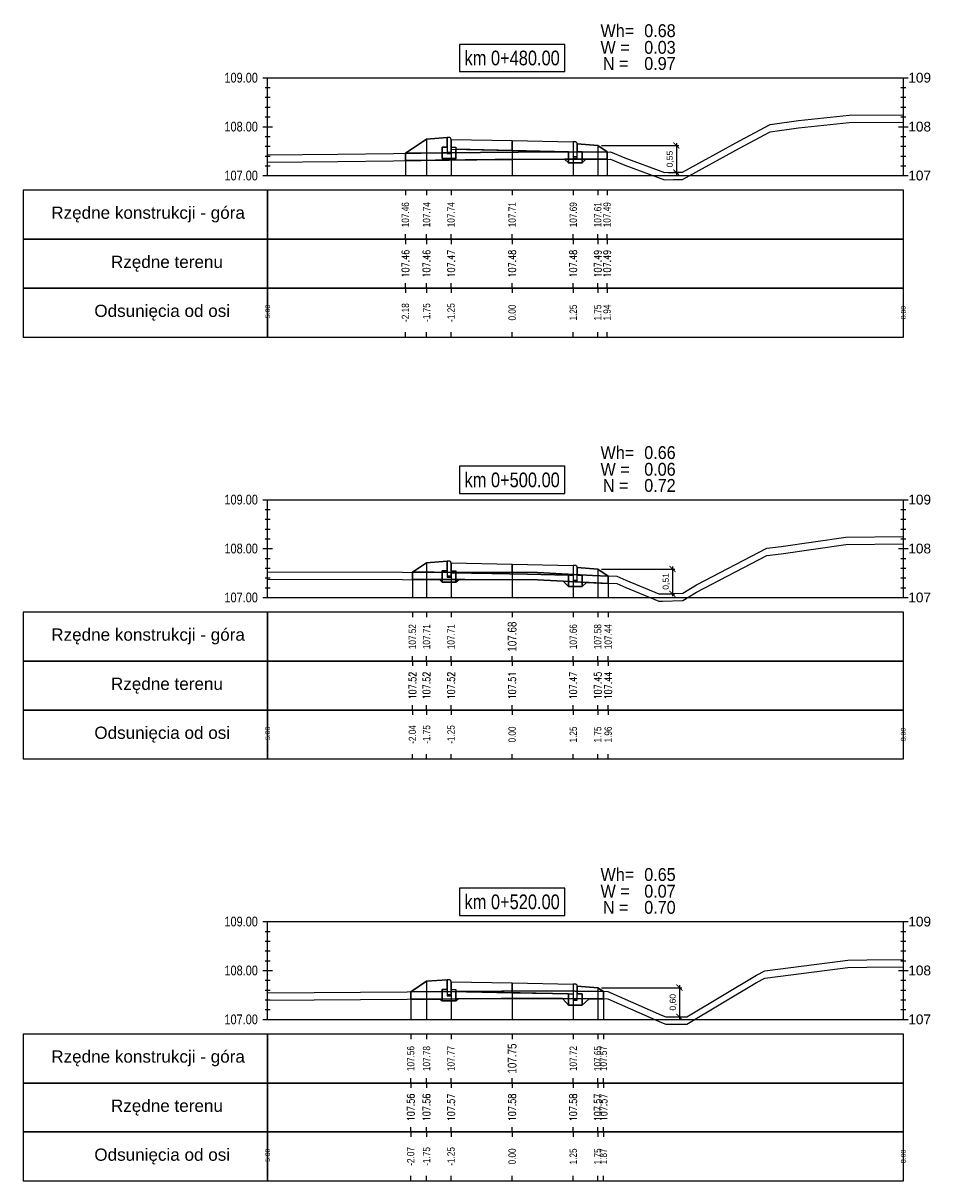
# Model space of a CAD drawing. Extents: x 7537626 to 7538805, y 5722894 to 5725486.
# Tile 28 of 105: x 7538137 to 7538156, y 5725457 to 5725481. Entities that reach past the tile are written whole.
import ezdxf

# ---------------------------------------------------------------- set-up
doc = ezdxf.new("R2010")
doc.units = 0
doc.header["$PDMODE"] = 35
doc.header["$PDSIZE"] = 0.3
for name, color, linetype in [('C-DROGI-PROFILE', 7, 'Continuous'), ('C-DROGI-PROFILE-ETYKIETY', 7, 'Continuous'), ('C-DROGI-PRZEKROJE-ETYKIETY', 7, 'Continuous'), ('C-POPRZECZKA-przekrój', 2, 'Continuous'), ('C-POPRZECZKA-widok', 1, 'Continuous')]:
    doc.layers.add(name, color=color, linetype=linetype)
for name, color, linetype, true_color in [('C-humus', 7, 'Continuous', 0x003df5), ('C-Teren', 7, 'Continuous', 0x008521), ('poprzeczki', 7, 'Continuous', 0x0000d6)]:
    doc.layers.add(name, color=color, linetype=linetype, true_color=true_color)
for name, color, linetype, lineweight, plot in [('D-1.pow. hum.', 7, 'Continuous', 30, False), ('D-2.wykop', 30, 'Continuous', 30, False), ('D-3.nasyp', 4, 'Continuous', 30, False)]:
    doc.layers.add(name, color=color, linetype=linetype, lineweight=lineweight, plot=plot)
doc.layers.add('D-roboty-ziemne-opis', color=2, linetype='Continuous', lineweight=30)
doc.styles.add('2mm08', font='arial.ttf', dxfattribs={"width": 0.8})
doc.styles.add('opis_50', font='arial.ttf', dxfattribs={"height": 0.125})
doc.styles.get("Standard").update_dxf_attribs({"font": 'arial.ttf'})
doc.dimstyles.new('OPIS_50', dxfattribs={"dimscale": 0.5, "dimtxt": 0.125, "dimasz": 0.25, "dimexe": 0.1, "dimexo": 0.15, "dimgap": 0.1, "dimtad": 1, "dimzin": 0, "dimtxsty": 'opis_50', "dimblk": 'ARCHTICK', "dimcen": 0.15, "dimdle": 0.1, "dimaunit": 2, "dimadec": 4, "dimazin": 0, "dimtfac": 1, "dimtmove": 0, "dimatfit": 3, "dimfxl": 1, "dimarcsym": 0})

# ---------------------------------------------------------------- blocks, each defined once
blk = doc.blocks.new('_ArchTick')
at = {"color": 0, "linetype": 'ByBlock', "const_width": 0.15}
blk.add_lwpolyline([(-0.5, -0.5), (0.5, 0.5)], dxfattribs=at)
blk = doc.blocks.new('*D57')
at = {"layer": 'Defpoints', "color": 0, "transparency": 16777216}
for p in [(7538149.014, 5725478.651), (7538150.382, 5725478.097), (7538150.622, 5725478.097)]:
    blk.add_point(p, dxfattribs=at)
at = {"layer": 'poprzeczki', "color": 0, "lineweight": -2, "transparency": 16777216}
for p, q in [((7538149.089, 5725478.651), (7538150.672, 5725478.651)), ((7538150.622, 5725478.701), (7538150.622, 5725478.047)), ((7538150.457, 5725478.097), (7538150.672, 5725478.097))]:
    blk.add_line(p, q, dxfattribs=at)
at = {"layer": 'poprzeczki', "color": 0, "lineweight": -2, "transparency": 16777216, "xscale": 0.125, "yscale": 0.125, "zscale": 0.125}
for p, rotation in [((7538150.622, 5725478.651), 90), ((7538150.622, 5725478.097), 270)]:
    blk.add_blockref('_ArchTick', p, dxfattribs=dict(at, rotation=rotation))
at = {"layer": 'poprzeczki', "color": 0, "transparency": 16777216, "insert": (7538150.497, 5725478.374), "char_height": 0.125, "attachment_point": 5, "rotation": 90, "style": 'opis_50'}
blk.add_mtext('0,55', dxfattribs=at)
blk = doc.blocks.new('*D58')
at = {"layer": 'Defpoints', "color": 0, "transparency": 16777216}
for p in [(7538149.014, 5725469.993), (7538150.266, 5725469.486), (7538150.541, 5725469.486)]:
    blk.add_point(p, dxfattribs=at)
at = {"layer": 'poprzeczki', "color": 0, "lineweight": -2, "transparency": 16777216}
for p, q in [((7538149.089, 5725469.993), (7538150.591, 5725469.993)), ((7538150.541, 5725470.043), (7538150.541, 5725469.436)), ((7538150.341, 5725469.486), (7538150.591, 5725469.486))]:
    blk.add_line(p, q, dxfattribs=at)
at = {"layer": 'poprzeczki', "color": 0, "lineweight": -2, "transparency": 16777216, "xscale": 0.125, "yscale": 0.125, "zscale": 0.125}
for p, rotation in [((7538150.541, 5725469.993), 90), ((7538150.541, 5725469.486), 270)]:
    blk.add_blockref('_ArchTick', p, dxfattribs=dict(at, rotation=rotation))
at = {"layer": 'poprzeczki', "color": 0, "transparency": 16777216, "insert": (7538150.416, 5725469.74), "char_height": 0.125, "attachment_point": 5, "rotation": 90, "style": 'opis_50'}
blk.add_mtext('0,51', dxfattribs=at)
blk = doc.blocks.new('*D59')
at = {"layer": 'Defpoints', "color": 0, "transparency": 16777216}
for p in [(7538149.014, 5725461.435), (7538150.405, 5725460.84), (7538150.684, 5725460.84)]:
    blk.add_point(p, dxfattribs=at)
at = {"layer": 'poprzeczki', "color": 0, "lineweight": -2, "transparency": 16777216}
for p, q in [((7538150.684, 5725461.485), (7538150.684, 5725460.79)), ((7538149.089, 5725461.435), (7538150.734, 5725461.435)), ((7538150.48, 5725460.84), (7538150.734, 5725460.84))]:
    blk.add_line(p, q, dxfattribs=at)
at = {"layer": 'poprzeczki', "color": 0, "lineweight": -2, "transparency": 16777216, "xscale": 0.125, "yscale": 0.125, "zscale": 0.125}
for p, rotation in [((7538150.684, 5725461.435), 90), ((7538150.684, 5725460.84), 270)]:
    blk.add_blockref('_ArchTick', p, dxfattribs=dict(at, rotation=rotation))
at = {"layer": 'poprzeczki', "color": 0, "transparency": 16777216, "insert": (7538150.559, 5725461.137), "char_height": 0.125, "attachment_point": 5, "rotation": 90, "style": 'opis_50'}
blk.add_mtext('0,60', dxfattribs=at)

msp = doc.modelspace()

# ---------------------------------------------------------------- linework, layer by layer
at = {"layer": 'C-DROGI-PROFILE', "color": 7, "linetype": 'Continuous', "lineweight": -3}
for p, q in [((7538145.081, 5725477.736), (7538145.081, 5725477.636)), ((7538145.514, 5725477.736), (7538145.514, 5725477.636)), ((7538146.014, 5725477.736), (7538146.014, 5725477.636)), ((7538147.264, 5725477.736), (7538147.264, 5725477.636)), ((7538148.514, 5725477.736), (7538148.514, 5725477.636)), ((7538149.014, 5725477.736), (7538149.014, 5725477.636)), ((7538149.205, 5725477.736), (7538149.205, 5725477.636)), ((7538145.081, 5725476.736), (7538145.081, 5725476.836)), ((7538145.081, 5725476.736), (7538145.081, 5725476.636)), ((7538145.514, 5725476.736), (7538145.514, 5725476.836)), ((7538145.514, 5725476.736), (7538145.514, 5725476.636)), ((7538146.014, 5725476.736), (7538146.014, 5725476.836)), ((7538146.014, 5725476.736), (7538146.014, 5725476.636)), ((7538147.264, 5725476.736), (7538147.264, 5725476.836)), ((7538147.264, 5725476.736), (7538147.264, 5725476.636)), ((7538148.514, 5725476.736), (7538148.514, 5725476.836)), ((7538148.514, 5725476.736), (7538148.514, 5725476.636)), ((7538149.014, 5725476.736), (7538149.014, 5725476.836)), ((7538149.014, 5725476.736), (7538149.014, 5725476.636)), ((7538149.205, 5725476.736), (7538149.205, 5725476.836)), ((7538149.205, 5725476.736), (7538149.205, 5725476.636)), ((7538145.081, 5725475.736), (7538145.081, 5725475.836)), ((7538145.081, 5725475.736), (7538145.081, 5725475.636)), ((7538145.514, 5725475.736), (7538145.514, 5725475.836)), ((7538145.514, 5725475.736), (7538145.514, 5725475.636)), ((7538146.014, 5725475.736), (7538146.014, 5725475.836)), ((7538146.014, 5725475.736), (7538146.014, 5725475.636)), ((7538147.264, 5725475.736), (7538147.264, 5725475.836)), ((7538147.264, 5725475.736), (7538147.264, 5725475.636)), ((7538148.514, 5725475.736), (7538148.514, 5725475.836)), ((7538148.514, 5725475.736), (7538148.514, 5725475.636)), ((7538149.014, 5725475.736), (7538149.014, 5725475.836)), ((7538149.014, 5725475.736), (7538149.014, 5725475.636)), ((7538149.205, 5725475.736), (7538149.205, 5725475.836)), ((7538149.205, 5725475.736), (7538149.205, 5725475.636)), ((7538145.081, 5725474.736), (7538145.081, 5725474.836)), ((7538145.514, 5725474.736), (7538145.514, 5725474.836)), ((7538146.014, 5725474.736), (7538146.014, 5725474.836)), ((7538147.264, 5725474.736), (7538147.264, 5725474.836)), ((7538148.514, 5725474.736), (7538148.514, 5725474.836)), ((7538149.014, 5725474.736), (7538149.014, 5725474.836)), ((7538149.205, 5725474.736), (7538149.205, 5725474.836)), ((7538145.224, 5725469.111), (7538145.224, 5725469.011)), ((7538145.514, 5725469.111), (7538145.514, 5725469.011)), ((7538146.014, 5725469.111), (7538146.014, 5725469.011)), ((7538147.264, 5725469.111), (7538147.264, 5725469.011)), ((7538148.514, 5725469.111), (7538148.514, 5725469.011)), ((7538149.014, 5725469.111), (7538149.014, 5725469.011)), ((7538149.228, 5725469.111), (7538149.228, 5725469.011)), ((7538145.224, 5725468.111), (7538145.224, 5725468.211)), ((7538145.224, 5725468.111), (7538145.224, 5725468.011)), ((7538145.514, 5725468.111), (7538145.514, 5725468.211)), ((7538145.514, 5725468.111), (7538145.514, 5725468.011)), ((7538146.014, 5725468.111), (7538146.014, 5725468.211)), ((7538146.014, 5725468.111), (7538146.014, 5725468.011)), ((7538147.264, 5725468.111), (7538147.264, 5725468.211)), ((7538147.264, 5725468.111), (7538147.264, 5725468.011)), ((7538148.514, 5725468.111), (7538148.514, 5725468.211)), ((7538148.514, 5725468.111), (7538148.514, 5725468.011)), ((7538149.014, 5725468.111), (7538149.014, 5725468.211)), ((7538149.014, 5725468.111), (7538149.014, 5725468.011)), ((7538149.228, 5725468.111), (7538149.228, 5725468.211)), ((7538149.228, 5725468.111), (7538149.228, 5725468.011)), ((7538145.224, 5725467.111), (7538145.224, 5725467.211)), ((7538145.514, 5725467.111), (7538145.514, 5725467.211)), ((7538146.014, 5725467.111), (7538146.014, 5725467.211)), ((7538147.264, 5725467.111), (7538147.264, 5725467.211)), ((7538148.514, 5725467.111), (7538148.514, 5725467.211)), ((7538149.014, 5725467.111), (7538149.014, 5725467.211)), ((7538149.228, 5725467.111), (7538149.228, 5725467.211)), ((7538145.224, 5725467.111), (7538145.224, 5725467.011)), ((7538145.514, 5725467.111), (7538145.514, 5725467.011)), ((7538146.014, 5725467.111), (7538146.014, 5725467.011)), ((7538147.264, 5725467.111), (7538147.264, 5725467.011)), ((7538148.514, 5725467.111), (7538148.514, 5725467.011)), ((7538149.014, 5725467.111), (7538149.014, 5725467.011)), ((7538149.228, 5725467.111), (7538149.228, 5725467.011)), ((7538145.224, 5725466.111), (7538145.224, 5725466.211)), ((7538145.514, 5725466.111), (7538145.514, 5725466.211)), ((7538146.014, 5725466.111), (7538146.014, 5725466.211)), ((7538147.264, 5725466.111), (7538147.264, 5725466.211)), ((7538148.514, 5725466.111), (7538148.514, 5725466.211)), ((7538149.014, 5725466.111), (7538149.014, 5725466.211)), ((7538149.228, 5725466.111), (7538149.228, 5725466.211)), ((7538145.19, 5725460.486), (7538145.19, 5725460.386)), ((7538145.514, 5725460.486), (7538145.514, 5725460.386)), ((7538146.014, 5725460.486), (7538146.014, 5725460.386)), ((7538147.264, 5725460.486), (7538147.264, 5725460.386)), ((7538148.514, 5725460.486), (7538148.514, 5725460.386)), ((7538149.014, 5725460.486), (7538149.014, 5725460.386)), ((7538149.129, 5725460.486), (7538149.129, 5725460.386)), ((7538145.19, 5725459.486), (7538145.19, 5725459.586)), ((7538145.514, 5725459.486), (7538145.514, 5725459.586)), ((7538146.014, 5725459.486), (7538146.014, 5725459.586)), ((7538147.264, 5725459.486), (7538147.264, 5725459.586)), ((7538148.514, 5725459.486), (7538148.514, 5725459.586)), ((7538149.014, 5725459.486), (7538149.014, 5725459.586)), ((7538149.129, 5725459.486), (7538149.129, 5725459.586)), ((7538145.19, 5725459.486), (7538145.19, 5725459.386)), ((7538145.514, 5725459.486), (7538145.514, 5725459.386)), ((7538146.014, 5725459.486), (7538146.014, 5725459.386)), ((7538147.264, 5725459.486), (7538147.264, 5725459.386)), ((7538148.514, 5725459.486), (7538148.514, 5725459.386)), ((7538149.014, 5725459.486), (7538149.014, 5725459.386)), ((7538149.129, 5725459.486), (7538149.129, 5725459.386)), ((7538145.19, 5725458.486), (7538145.19, 5725458.586)), ((7538145.19, 5725458.486), (7538145.19, 5725458.386)), ((7538145.514, 5725458.486), (7538145.514, 5725458.586)), ((7538145.514, 5725458.486), (7538145.514, 5725458.386)), ((7538146.014, 5725458.486), (7538146.014, 5725458.586)), ((7538146.014, 5725458.486), (7538146.014, 5725458.386)), ((7538147.264, 5725458.486), (7538147.264, 5725458.586)), ((7538147.264, 5725458.486), (7538147.264, 5725458.386)), ((7538148.514, 5725458.486), (7538148.514, 5725458.586)), ((7538148.514, 5725458.486), (7538148.514, 5725458.386)), ((7538149.014, 5725458.486), (7538149.014, 5725458.586)), ((7538149.014, 5725458.486), (7538149.014, 5725458.386)), ((7538149.129, 5725458.486), (7538149.129, 5725458.586)), ((7538149.129, 5725458.486), (7538149.129, 5725458.386)), ((7538145.19, 5725457.486), (7538145.19, 5725457.586)), ((7538145.514, 5725457.486), (7538145.514, 5725457.586)), ((7538146.014, 5725457.486), (7538146.014, 5725457.586)), ((7538147.264, 5725457.486), (7538147.264, 5725457.586)), ((7538148.514, 5725457.486), (7538148.514, 5725457.586)), ((7538149.014, 5725457.486), (7538149.014, 5725457.586)), ((7538149.129, 5725457.486), (7538149.129, 5725457.586))]:
    msp.add_line(p, q, dxfattribs=at)
at = {"layer": 'C-DROGI-PROFILE', "color": 1, "linetype": 'Continuous', "lineweight": -3}
for points in [[(7538142.264, 5725476.736), (7538142.264, 5725477.736), (7538137.264, 5725477.736), (7538137.264, 5725476.736)], [(7538142.264, 5725476.736), (7538155.264, 5725476.736), (7538155.264, 5725477.736), (7538142.264, 5725477.736)], [(7538142.264, 5725475.736), (7538142.264, 5725476.736), (7538137.264, 5725476.736), (7538137.264, 5725475.736)], [(7538142.264, 5725475.736), (7538155.264, 5725475.736), (7538155.264, 5725476.736), (7538142.264, 5725476.736)], [(7538142.264, 5725474.736), (7538142.264, 5725475.736), (7538137.264, 5725475.736), (7538137.264, 5725474.736)], [(7538142.264, 5725474.736), (7538155.264, 5725474.736), (7538155.264, 5725475.736), (7538142.264, 5725475.736)], [(7538142.264, 5725468.111), (7538142.264, 5725469.111), (7538137.264, 5725469.111), (7538137.264, 5725468.111)], [(7538142.264, 5725468.111), (7538155.264, 5725468.111), (7538155.264, 5725469.111), (7538142.264, 5725469.111)], [(7538142.264, 5725467.111), (7538142.264, 5725468.111), (7538137.264, 5725468.111), (7538137.264, 5725467.111)], [(7538142.264, 5725467.111), (7538155.264, 5725467.111), (7538155.264, 5725468.111), (7538142.264, 5725468.111)], [(7538142.264, 5725466.111), (7538142.264, 5725467.111), (7538137.264, 5725467.111), (7538137.264, 5725466.111)], [(7538142.264, 5725466.111), (7538155.264, 5725466.111), (7538155.264, 5725467.111), (7538142.264, 5725467.111)], [(7538142.264, 5725459.486), (7538142.264, 5725460.486), (7538137.264, 5725460.486), (7538137.264, 5725459.486)], [(7538142.264, 5725459.486), (7538155.264, 5725459.486), (7538155.264, 5725460.486), (7538142.264, 5725460.486)], [(7538142.264, 5725458.486), (7538142.264, 5725459.486), (7538137.264, 5725459.486), (7538137.264, 5725458.486)], [(7538142.264, 5725458.486), (7538155.264, 5725458.486), (7538155.264, 5725459.486), (7538142.264, 5725459.486)], [(7538142.264, 5725457.486), (7538142.264, 5725458.486), (7538137.264, 5725458.486), (7538137.264, 5725457.486)], [(7538142.264, 5725457.486), (7538155.264, 5725457.486), (7538155.264, 5725458.486), (7538142.264, 5725458.486)]]:
    msp.add_3dface(points, dxfattribs=at)
at = {"layer": 'C-DROGI-PRZEKROJE-ETYKIETY', "color": 1, "linetype": 'Continuous', "lineweight": -3}
for p, q in [((7538145.514, 5725478.781), (7538145.514, 5725478.036)), ((7538146.014, 5725478.775), (7538146.014, 5725478.036)), ((7538147.264, 5725478.75), (7538147.264, 5725478.036)), ((7538148.514, 5725478.725), (7538148.514, 5725478.036)), ((7538149.014, 5725478.651), (7538149.014, 5725478.036)), ((7538149.205, 5725478.523), (7538149.205, 5725478.036)), ((7538145.081, 5725478.492), (7538145.081, 5725478.036)), ((7538145.514, 5725470.123), (7538145.514, 5725469.411)), ((7538146.014, 5725470.117), (7538146.014, 5725469.411)), ((7538147.264, 5725470.092), (7538147.264, 5725469.411)), ((7538148.514, 5725470.067), (7538148.514, 5725469.411)), ((7538149.014, 5725469.993), (7538149.014, 5725469.411)), ((7538145.224, 5725469.93), (7538145.224, 5725469.411)), ((7538149.228, 5725469.85), (7538149.228, 5725469.411)), ((7538145.514, 5725461.565), (7538145.514, 5725460.786)), ((7538146.014, 5725461.558), (7538146.014, 5725460.786)), ((7538147.264, 5725461.533), (7538147.264, 5725460.786)), ((7538148.514, 5725461.508), (7538148.514, 5725460.786)), ((7538145.19, 5725461.348), (7538145.19, 5725460.786)), ((7538149.014, 5725461.435), (7538149.014, 5725460.786)), ((7538149.129, 5725461.358), (7538149.129, 5725460.786))]:
    msp.add_line(p, q, dxfattribs=at)
at = {"layer": 'C-humus'}
for p, q in [((7538152.542, 5725478.928), (7538153.119, 5725479.011)), ((7538153.119, 5725479.011), (7538154.157, 5725479.12)), ((7538154.157, 5725479.12), (7538155.264, 5725479.131)), ((7538151.911, 5725478.599), (7538152.542, 5725478.928)), ((7538150.747, 5725477.955), (7538151.911, 5725478.599)), ((7538142.264, 5725478.309), (7538143.699, 5725478.326)), ((7538143.699, 5725478.326), (7538147.111, 5725478.366)), ((7538147.111, 5725478.366), (7538147.264, 5725478.366)), ((7538147.264, 5725478.366), (7538149.272, 5725478.374)), ((7538149.272, 5725478.374), (7538149.566, 5725478.252)), ((7538149.566, 5725478.252), (7538150.382, 5725477.947)), ((7538150.382, 5725477.947), (7538150.565, 5725477.955)), ((7538150.565, 5725477.955), (7538150.747, 5725477.955)), ((7538152.763, 5725470.306), (7538154.089, 5725470.496)), ((7538154.089, 5725470.496), (7538155.264, 5725470.508)), ((7538151.032, 5725469.517), (7538152.471, 5725470.268)), ((7538152.471, 5725470.268), (7538152.763, 5725470.306)), ((7538142.264, 5725469.786), (7538147.782, 5725469.774)), ((7538147.782, 5725469.774), (7538149.154, 5725469.701)), ((7538149.154, 5725469.701), (7538149.404, 5725469.699)), ((7538149.404, 5725469.699), (7538149.592, 5725469.617)), ((7538149.592, 5725469.617), (7538150.266, 5725469.336)), ((7538150.756, 5725469.353), (7538151.032, 5725469.517)), ((7538150.266, 5725469.336), (7538150.339, 5725469.336)), ((7538150.339, 5725469.336), (7538150.756, 5725469.353)), ((7538152.434, 5725461.628), (7538153.972, 5725461.827)), ((7538153.972, 5725461.827), (7538154.126, 5725461.849)), ((7538154.126, 5725461.849), (7538154.515, 5725461.853)), ((7538154.515, 5725461.853), (7538155.264, 5725461.864)), ((7538150.838, 5725460.692), (7538152.262, 5725461.539)), ((7538152.262, 5725461.539), (7538152.434, 5725461.628)), ((7538142.264, 5725461.178), (7538147.972, 5725461.218)), ((7538147.972, 5725461.218), (7538149.218, 5725461.207)), ((7538149.218, 5725461.207), (7538150.319, 5725460.725)), ((7538150.319, 5725460.725), (7538150.405, 5725460.69)), ((7538150.405, 5725460.69), (7538150.785, 5725460.69)), ((7538150.785, 5725460.69), (7538150.838, 5725460.692))]:
    msp.add_line(p, q, dxfattribs=at)
at = {"layer": 'C-POPRZECZKA-przekrój', "color": 2, "linetype": 'Continuous', "lineweight": -3}
for p, q in [((7538145.081, 5725478.492), (7538145.514, 5725478.781)), ((7538145.514, 5725478.781), (7538145.934, 5725478.815)), ((7538145.974, 5725478.815), (7538145.934, 5725478.815)), ((7538145.934, 5725478.815), (7538145.934, 5725478.485)), ((7538145.98, 5725478.814), (7538145.974, 5725478.815)), ((7538145.988, 5725478.812), (7538145.98, 5725478.814)), ((7538145.996, 5725478.808), (7538145.988, 5725478.812)), ((7538146.002, 5725478.803), (7538145.996, 5725478.808)), ((7538146.007, 5725478.798), (7538146.002, 5725478.803)), ((7538146.011, 5725478.79), (7538146.007, 5725478.798)), ((7538146.013, 5725478.782), (7538146.011, 5725478.79)), ((7538146.014, 5725478.775), (7538146.013, 5725478.782)), ((7538146.014, 5725478.775), (7538147.264, 5725478.75)), ((7538146.014, 5725478.775), (7538146.015, 5725478.575)), ((7538146.014, 5725478.485), (7538146.014, 5725478.775)), ((7538146.014, 5725478.775), (7538146.014, 5725478.615)), ((7538147.264, 5725478.55), (7538147.264, 5725478.75)), ((7538147.264, 5725478.75), (7538148.514, 5725478.725)), ((7538145.834, 5725478.385), (7538145.834, 5725478.615)), ((7538145.834, 5725478.615), (7538145.934, 5725478.615)), ((7538145.934, 5725478.615), (7538145.934, 5725478.515)), ((7538145.934, 5725478.515), (7538146.014, 5725478.515)), ((7538146.014, 5725478.615), (7538146.114, 5725478.615)), ((7538146.015, 5725478.575), (7538147.264, 5725478.55)), ((7538146.114, 5725478.615), (7538146.114, 5725478.385)), ((7538147.264, 5725478.55), (7538148.513, 5725478.525)), ((7538148.414, 5725478.295), (7538148.414, 5725478.525)), ((7538148.414, 5725478.525), (7538148.514, 5725478.525)), ((7538148.514, 5725478.725), (7538148.513, 5725478.525)), ((7538148.554, 5725478.725), (7538148.514, 5725478.725)), ((7538148.514, 5725478.725), (7538148.514, 5725478.395)), ((7538148.514, 5725478.525), (7538148.514, 5725478.425)), ((7538148.56, 5725478.724), (7538148.554, 5725478.725)), ((7538148.568, 5725478.722), (7538148.56, 5725478.724)), ((7538148.576, 5725478.718), (7538148.568, 5725478.722)), ((7538148.582, 5725478.713), (7538148.576, 5725478.718)), ((7538148.587, 5725478.708), (7538148.582, 5725478.713)), ((7538148.591, 5725478.7), (7538148.587, 5725478.708)), ((7538148.593, 5725478.692), (7538148.591, 5725478.7)), ((7538148.594, 5725478.685), (7538148.593, 5725478.692)), ((7538148.594, 5725478.395), (7538148.594, 5725478.685)), ((7538148.594, 5725478.685), (7538148.594, 5725478.525)), ((7538148.594, 5725478.685), (7538149.014, 5725478.651)), ((7538148.594, 5725478.525), (7538148.694, 5725478.525)), ((7538148.694, 5725478.525), (7538148.694, 5725478.295)), ((7538149.014, 5725478.651), (7538149.205, 5725478.523)), ((7538146.114, 5725478.385), (7538145.834, 5725478.385)), ((7538145.934, 5725478.485), (7538146.014, 5725478.485)), ((7538148.694, 5725478.295), (7538148.414, 5725478.295)), ((7538148.514, 5725478.425), (7538148.594, 5725478.425)), ((7538148.514, 5725478.395), (7538148.594, 5725478.395)), ((7538145.224, 5725469.93), (7538145.514, 5725470.123)), ((7538145.514, 5725470.123), (7538145.934, 5725470.157)), ((7538145.974, 5725470.157), (7538145.934, 5725470.157)), ((7538145.934, 5725470.157), (7538145.934, 5725469.827)), ((7538145.98, 5725470.156), (7538145.974, 5725470.157)), ((7538145.988, 5725470.154), (7538145.98, 5725470.156)), ((7538145.996, 5725470.15), (7538145.988, 5725470.154)), ((7538146.002, 5725470.145), (7538145.996, 5725470.15)), ((7538146.007, 5725470.14), (7538146.002, 5725470.145)), ((7538146.011, 5725470.132), (7538146.007, 5725470.14)), ((7538146.013, 5725470.124), (7538146.011, 5725470.132)), ((7538146.014, 5725470.117), (7538146.013, 5725470.124)), ((7538146.014, 5725470.117), (7538147.264, 5725470.092)), ((7538146.014, 5725470.117), (7538146.015, 5725469.917)), ((7538146.014, 5725469.827), (7538146.014, 5725470.117)), ((7538146.014, 5725470.117), (7538146.014, 5725469.957)), ((7538147.264, 5725469.892), (7538147.264, 5725470.092)), ((7538147.264, 5725470.092), (7538148.514, 5725470.067)), ((7538148.514, 5725470.067), (7538148.513, 5725469.867)), ((7538148.554, 5725470.067), (7538148.514, 5725470.067)), ((7538148.514, 5725470.067), (7538148.514, 5725469.737)), ((7538148.56, 5725470.066), (7538148.554, 5725470.067)), ((7538148.568, 5725470.064), (7538148.56, 5725470.066)), ((7538148.576, 5725470.06), (7538148.568, 5725470.064)), ((7538148.582, 5725470.055), (7538148.576, 5725470.06)), ((7538148.587, 5725470.05), (7538148.582, 5725470.055)), ((7538148.591, 5725470.042), (7538148.587, 5725470.05)), ((7538148.593, 5725470.034), (7538148.591, 5725470.042)), ((7538148.594, 5725470.027), (7538148.593, 5725470.034)), ((7538148.594, 5725469.737), (7538148.594, 5725470.027)), ((7538148.594, 5725470.027), (7538148.594, 5725469.867)), ((7538148.594, 5725470.027), (7538149.014, 5725469.993)), ((7538149.014, 5725469.993), (7538149.228, 5725469.85)), ((7538145.834, 5725469.727), (7538145.834, 5725469.957)), ((7538145.834, 5725469.957), (7538145.934, 5725469.957)), ((7538145.934, 5725469.957), (7538145.934, 5725469.857)), ((7538145.934, 5725469.857), (7538146.014, 5725469.857)), ((7538145.934, 5725469.827), (7538146.014, 5725469.827)), ((7538146.014, 5725469.957), (7538146.114, 5725469.957)), ((7538146.015, 5725469.917), (7538147.264, 5725469.892)), ((7538146.114, 5725469.957), (7538146.114, 5725469.727)), ((7538147.264, 5725469.892), (7538148.513, 5725469.867)), ((7538148.414, 5725469.637), (7538148.414, 5725469.867)), ((7538148.414, 5725469.867), (7538148.514, 5725469.867)), ((7538148.514, 5725469.867), (7538148.514, 5725469.767)), ((7538148.514, 5725469.767), (7538148.594, 5725469.767)), ((7538148.594, 5725469.867), (7538148.694, 5725469.867)), ((7538148.694, 5725469.867), (7538148.694, 5725469.637)), ((7538146.114, 5725469.727), (7538145.834, 5725469.727)), ((7538148.694, 5725469.637), (7538148.414, 5725469.637)), ((7538148.514, 5725469.737), (7538148.594, 5725469.737)), ((7538145.19, 5725461.348), (7538145.514, 5725461.565)), ((7538145.514, 5725461.565), (7538145.934, 5725461.598)), ((7538145.974, 5725461.598), (7538145.934, 5725461.598)), ((7538145.934, 5725461.598), (7538145.934, 5725461.268)), ((7538145.98, 5725461.598), (7538145.974, 5725461.598)), ((7538145.988, 5725461.596), (7538145.98, 5725461.598)), ((7538145.996, 5725461.591), (7538145.988, 5725461.596)), ((7538146.002, 5725461.587), (7538145.996, 5725461.591)), ((7538146.007, 5725461.581), (7538146.002, 5725461.587)), ((7538146.011, 5725461.574), (7538146.007, 5725461.581)), ((7538146.013, 5725461.566), (7538146.011, 5725461.574)), ((7538146.014, 5725461.558), (7538146.013, 5725461.566)), ((7538146.014, 5725461.558), (7538147.264, 5725461.533)), ((7538146.014, 5725461.558), (7538146.015, 5725461.358)), ((7538146.014, 5725461.268), (7538146.014, 5725461.558)), ((7538146.014, 5725461.558), (7538146.014, 5725461.398)), ((7538147.264, 5725461.333), (7538147.264, 5725461.533)), ((7538147.264, 5725461.533), (7538148.514, 5725461.508)), ((7538148.514, 5725461.508), (7538148.513, 5725461.308)), ((7538148.554, 5725461.508), (7538148.514, 5725461.508)), ((7538148.514, 5725461.508), (7538148.514, 5725461.178)), ((7538148.56, 5725461.508), (7538148.554, 5725461.508)), ((7538148.568, 5725461.506), (7538148.56, 5725461.508)), ((7538148.576, 5725461.501), (7538148.568, 5725461.506)), ((7538148.582, 5725461.497), (7538148.576, 5725461.501)), ((7538148.587, 5725461.491), (7538148.582, 5725461.497)), ((7538148.591, 5725461.484), (7538148.587, 5725461.491)), ((7538148.593, 5725461.476), (7538148.591, 5725461.484)), ((7538148.594, 5725461.468), (7538148.593, 5725461.476)), ((7538148.594, 5725461.178), (7538148.594, 5725461.468)), ((7538148.594, 5725461.468), (7538148.594, 5725461.308)), ((7538148.594, 5725461.468), (7538149.014, 5725461.435)), ((7538145.834, 5725461.168), (7538145.834, 5725461.398)), ((7538145.834, 5725461.398), (7538145.934, 5725461.398)), ((7538145.934, 5725461.398), (7538145.934, 5725461.298)), ((7538145.934, 5725461.298), (7538146.014, 5725461.298)), ((7538145.934, 5725461.268), (7538146.014, 5725461.268)), ((7538146.014, 5725461.398), (7538146.114, 5725461.398)), ((7538146.015, 5725461.358), (7538147.264, 5725461.333)), ((7538146.114, 5725461.398), (7538146.114, 5725461.168)), ((7538147.264, 5725461.333), (7538148.513, 5725461.308)), ((7538148.414, 5725461.078), (7538148.414, 5725461.308)), ((7538148.414, 5725461.308), (7538148.514, 5725461.308)), ((7538148.514, 5725461.308), (7538148.514, 5725461.208)), ((7538148.594, 5725461.308), (7538148.694, 5725461.308)), ((7538148.694, 5725461.308), (7538148.694, 5725461.078)), ((7538149.014, 5725461.435), (7538149.129, 5725461.358)), ((7538146.114, 5725461.168), (7538145.834, 5725461.168)), ((7538148.694, 5725461.078), (7538148.414, 5725461.078)), ((7538148.514, 5725461.208), (7538148.594, 5725461.208)), ((7538148.514, 5725461.178), (7538148.594, 5725461.178))]:
    msp.add_line(p, q, dxfattribs=at)
at = {"layer": 'C-POPRZECZKA-widok', "color": 1, "linetype": 'Continuous', "lineweight": -3}
for p, q in [((7538142.164, 5725480.036), (7538155.364, 5725480.036)), ((7538142.264, 5725478.036), (7538142.264, 5725480.036)), ((7538155.264, 5725478.036), (7538155.264, 5725480.036)), ((7538142.214, 5725479.836), (7538142.314, 5725479.836)), ((7538155.214, 5725479.836), (7538155.314, 5725479.836)), ((7538142.214, 5725479.636), (7538142.314, 5725479.636)), ((7538155.214, 5725479.636), (7538155.314, 5725479.636)), ((7538142.214, 5725479.436), (7538142.314, 5725479.436)), ((7538142.214, 5725479.236), (7538142.314, 5725479.236)), ((7538155.214, 5725479.436), (7538155.314, 5725479.436)), ((7538155.214, 5725479.236), (7538155.314, 5725479.236)), ((7538142.164, 5725479.036), (7538142.364, 5725479.036)), ((7538142.214, 5725479.036), (7538142.314, 5725479.036)), ((7538155.164, 5725479.036), (7538155.364, 5725479.036)), ((7538155.214, 5725479.036), (7538155.314, 5725479.036)), ((7538142.214, 5725478.836), (7538142.314, 5725478.836)), ((7538155.214, 5725478.836), (7538155.314, 5725478.836)), ((7538142.214, 5725478.636), (7538142.314, 5725478.636)), ((7538155.214, 5725478.636), (7538155.314, 5725478.636)), ((7538142.214, 5725478.436), (7538142.314, 5725478.436)), ((7538155.214, 5725478.436), (7538155.314, 5725478.436)), ((7538142.164, 5725478.036), (7538155.364, 5725478.036)), ((7538142.214, 5725478.236), (7538142.314, 5725478.236)), ((7538155.214, 5725478.236), (7538155.314, 5725478.236)), ((7538142.164, 5725471.411), (7538155.364, 5725471.411)), ((7538142.264, 5725469.411), (7538142.264, 5725471.411)), ((7538155.264, 5725469.411), (7538155.264, 5725471.411)), ((7538142.214, 5725471.211), (7538142.314, 5725471.211)), ((7538155.214, 5725471.211), (7538155.314, 5725471.211)), ((7538142.214, 5725471.011), (7538142.314, 5725471.011)), ((7538155.214, 5725471.011), (7538155.314, 5725471.011)), ((7538142.214, 5725470.811), (7538142.314, 5725470.811)), ((7538155.214, 5725470.811), (7538155.314, 5725470.811)), ((7538142.214, 5725470.611), (7538142.314, 5725470.611)), ((7538155.214, 5725470.611), (7538155.314, 5725470.611)), ((7538142.164, 5725470.411), (7538142.364, 5725470.411)), ((7538142.214, 5725470.411), (7538142.314, 5725470.411)), ((7538155.164, 5725470.411), (7538155.364, 5725470.411)), ((7538155.214, 5725470.411), (7538155.314, 5725470.411)), ((7538142.214, 5725470.211), (7538142.314, 5725470.211)), ((7538142.214, 5725470.011), (7538142.314, 5725470.011)), ((7538155.214, 5725470.211), (7538155.314, 5725470.211)), ((7538155.214, 5725470.011), (7538155.314, 5725470.011)), ((7538142.214, 5725469.811), (7538142.314, 5725469.811)), ((7538155.214, 5725469.811), (7538155.314, 5725469.811)), ((7538142.214, 5725469.611), (7538142.314, 5725469.611)), ((7538155.214, 5725469.611), (7538155.314, 5725469.611)), ((7538142.164, 5725469.411), (7538155.364, 5725469.411)), ((7538142.164, 5725462.786), (7538155.364, 5725462.786)), ((7538142.264, 5725460.786), (7538142.264, 5725462.786)), ((7538155.264, 5725460.786), (7538155.264, 5725462.786)), ((7538142.214, 5725462.586), (7538142.314, 5725462.586)), ((7538155.214, 5725462.586), (7538155.314, 5725462.586)), ((7538142.214, 5725462.386), (7538142.314, 5725462.386)), ((7538142.214, 5725462.186), (7538142.314, 5725462.186)), ((7538155.214, 5725462.386), (7538155.314, 5725462.386)), ((7538155.214, 5725462.186), (7538155.314, 5725462.186)), ((7538142.214, 5725461.986), (7538142.314, 5725461.986)), ((7538155.214, 5725461.986), (7538155.314, 5725461.986)), ((7538142.164, 5725461.786), (7538142.364, 5725461.786)), ((7538142.214, 5725461.786), (7538142.314, 5725461.786)), ((7538155.164, 5725461.786), (7538155.364, 5725461.786)), ((7538155.214, 5725461.786), (7538155.314, 5725461.786)), ((7538142.214, 5725461.586), (7538142.314, 5725461.586)), ((7538155.214, 5725461.586), (7538155.314, 5725461.586)), ((7538142.214, 5725461.386), (7538142.314, 5725461.386)), ((7538155.214, 5725461.386), (7538155.314, 5725461.386)), ((7538142.214, 5725461.186), (7538142.314, 5725461.186)), ((7538142.214, 5725460.986), (7538142.314, 5725460.986)), ((7538155.214, 5725461.186), (7538155.314, 5725461.186)), ((7538155.214, 5725460.986), (7538155.314, 5725460.986)), ((7538142.164, 5725460.786), (7538155.364, 5725460.786))]:
    msp.add_line(p, q, dxfattribs=at)
at = {"layer": 'C-POPRZECZKA-widok', "color": 3, "linetype": 'Continuous', "lineweight": -3}
for points in [[(7538146.184, 5725480.161), (7538148.344, 5725480.161), (7538148.344, 5725480.718), (7538146.184, 5725480.718)], [(7538146.184, 5725471.536), (7538148.344, 5725471.536), (7538148.344, 5725472.093), (7538146.184, 5725472.093)], [(7538146.184, 5725462.911), (7538148.344, 5725462.911), (7538148.344, 5725463.468), (7538146.184, 5725463.468)]]:
    msp.add_3dface(points, dxfattribs=at)
at = {"layer": 'C-Teren'}
for p, q in [((7538153.119, 5725479.161), (7538154.157, 5725479.27)), ((7538154.157, 5725479.27), (7538155.264, 5725479.281)), ((7538151.911, 5725478.749), (7538152.542, 5725479.078)), ((7538152.542, 5725479.078), (7538153.119, 5725479.161)), ((7538150.747, 5725478.105), (7538151.911, 5725478.749)), ((7538143.699, 5725478.476), (7538147.111, 5725478.516)), ((7538147.111, 5725478.516), (7538147.264, 5725478.516)), ((7538147.264, 5725478.516), (7538149.272, 5725478.524)), ((7538149.272, 5725478.524), (7538149.566, 5725478.402)), ((7538142.264, 5725478.459), (7538143.699, 5725478.476)), ((7538149.566, 5725478.402), (7538150.382, 5725478.097)), ((7538150.382, 5725478.097), (7538150.565, 5725478.105)), ((7538150.565, 5725478.105), (7538150.747, 5725478.105)), ((7538152.471, 5725470.418), (7538152.763, 5725470.456)), ((7538152.763, 5725470.456), (7538154.089, 5725470.646)), ((7538154.089, 5725470.646), (7538155.264, 5725470.658)), ((7538151.032, 5725469.667), (7538152.471, 5725470.418)), ((7538142.264, 5725469.936), (7538147.782, 5725469.924)), ((7538147.782, 5725469.924), (7538149.154, 5725469.851)), ((7538149.154, 5725469.851), (7538149.404, 5725469.849)), ((7538149.404, 5725469.849), (7538149.592, 5725469.767)), ((7538149.592, 5725469.767), (7538150.266, 5725469.486)), ((7538150.756, 5725469.503), (7538151.032, 5725469.667)), ((7538150.266, 5725469.486), (7538150.339, 5725469.486)), ((7538150.339, 5725469.486), (7538150.756, 5725469.503)), ((7538152.434, 5725461.778), (7538153.972, 5725461.977)), ((7538153.972, 5725461.977), (7538154.126, 5725461.999)), ((7538154.126, 5725461.999), (7538154.515, 5725462.003)), ((7538154.515, 5725462.003), (7538155.264, 5725462.014)), ((7538152.262, 5725461.689), (7538152.434, 5725461.778)), ((7538150.838, 5725460.842), (7538152.262, 5725461.689)), ((7538142.264, 5725461.328), (7538147.972, 5725461.368)), ((7538147.972, 5725461.368), (7538149.218, 5725461.357)), ((7538149.218, 5725461.357), (7538150.319, 5725460.875)), ((7538150.319, 5725460.875), (7538150.405, 5725460.84)), ((7538150.405, 5725460.84), (7538150.785, 5725460.84)), ((7538150.785, 5725460.84), (7538150.838, 5725460.842))]:
    msp.add_line(p, q, dxfattribs=at)
at = {"layer": 'D-1.pow. hum.'}
for points in [[(7538145.081, 5725478.492), (7538145.081, 5725478.342), (7538147.205, 5725478.366), (7538149.205, 5725478.373), (7538149.205, 5725478.523), (7538147.39, 5725478.517), (7538145.081, 5725478.492)], [(7538145.224, 5725469.93), (7538145.224, 5725469.78), (7538146.295, 5725469.777), (7538147.782, 5725469.774), (7538149.106, 5725469.704), (7538149.228, 5725469.697), (7538149.228, 5725469.85), (7538148.91, 5725469.864), (7538147.782, 5725469.924), (7538145.667, 5725469.929), (7538145.224, 5725469.93)], [(7538145.19, 5725461.348), (7538145.19, 5725461.198), (7538147.041, 5725461.211), (7538147.68, 5725461.216), (7538149.129, 5725461.208), (7538149.129, 5725461.358), (7538147.972, 5725461.368), (7538145.19, 5725461.348)]]:
    msp.add_lwpolyline(points, dxfattribs=at)
at = {"layer": 'D-2.wykop'}
for points in [[(7538148.334, 5725478.37), (7538148.414, 5725478.295), (7538148.694, 5725478.295), (7538148.773, 5725478.372), (7538148.334, 5725478.37)], [(7538145.779, 5725469.778), (7538145.836, 5725469.727), (7538146.114, 5725469.727), (7538146.18, 5725469.777), (7538145.779, 5725469.777)], [(7538148.305, 5725469.746), (7538148.414, 5725469.637), (7538148.694, 5725469.637), (7538148.785, 5725469.721), (7538148.305, 5725469.746)], [(7538145.792, 5725461.203), (7538145.834, 5725461.168), (7538146.114, 5725461.168), (7538146.163, 5725461.205), (7538145.792, 5725461.203)], [(7538148.294, 5725461.212), (7538148.414, 5725461.078), (7538148.694, 5725461.078), (7538148.84, 5725461.21), (7538148.294, 5725461.212)]]:
    msp.add_lwpolyline(points, dxfattribs=at)
at = {"layer": 'D-3.nasyp'}
for points in [[(7538145.834, 5725478.385), (7538145.834, 5725478.615), (7538145.934, 5725478.615), (7538145.934, 5725478.815), (7538145.514, 5725478.781), (7538145.081, 5725478.492), (7538145.083, 5725478.342), (7538146.917, 5725478.363), (7538148.334, 5725478.37), (7538148.414, 5725478.295), (7538148.414, 5725478.525), (7538146.114, 5725478.573), (7538146.114, 5725478.385), (7538145.834, 5725478.385)], [(7538148.594, 5725478.685), (7538148.594, 5725478.525), (7538148.694, 5725478.525), (7538148.694, 5725478.295), (7538148.773, 5725478.372), (7538149.205, 5725478.372), (7538149.205, 5725478.523), (7538149.014, 5725478.651), (7538148.594, 5725478.685)], [(7538145.834, 5725469.728), (7538145.834, 5725469.957), (7538145.934, 5725469.957), (7538145.934, 5725470.157), (7538145.514, 5725470.123), (7538145.224, 5725469.93), (7538145.224, 5725469.78), (7538145.779, 5725469.778), (7538145.834, 5725469.728)], [(7538148.594, 5725470.027), (7538148.594, 5725469.867), (7538148.694, 5725469.867), (7538148.694, 5725469.637), (7538148.785, 5725469.721), (7538149.228, 5725469.697), (7538149.228, 5725469.85), (7538149.014, 5725469.993), (7538148.594, 5725470.027)], [(7538146.114, 5725469.915), (7538146.114, 5725469.727), (7538146.18, 5725469.777), (7538147.782, 5725469.774), (7538148.305, 5725469.746), (7538148.414, 5725469.637), (7538148.414, 5725469.867), (7538147.578, 5725469.885), (7538146.114, 5725469.915)], [(7538145.934, 5725461.398), (7538145.934, 5725461.598), (7538145.514, 5725461.565), (7538145.19, 5725461.348), (7538145.19, 5725461.198), (7538145.792, 5725461.203), (7538145.834, 5725461.168), (7538145.834, 5725461.398), (7538145.934, 5725461.398)], [(7538148.594, 5725461.468), (7538148.594, 5725461.308), (7538148.694, 5725461.308), (7538148.694, 5725461.078), (7538148.84, 5725461.21), (7538149.129, 5725461.208), (7538149.129, 5725461.358), (7538149.014, 5725461.435), (7538148.594, 5725461.468)], [(7538146.114, 5725461.356), (7538146.114, 5725461.168), (7538146.163, 5725461.205), (7538147.311, 5725461.213), (7538148.294, 5725461.212), (7538148.414, 5725461.078), (7538148.414, 5725461.308), (7538146.114, 5725461.356), (7538146.114, 5725461.354)]]:
    msp.add_lwpolyline(points, dxfattribs=at)

# ---------------------------------------------------------------- texts
at = {"layer": 'C-DROGI-PROFILE', "color": 2}
for s, p in [('Rzędne konstrukcji - góra', (7538137.839, 5725477.153)), ('Rzędne terenu', (7538139.059, 5725476.147)), ('Odsunięcia od osi', (7538138.72, 5725475.147)), ('Rzędne konstrukcji - góra', (7538137.839, 5725468.528)), ('Rzędne terenu', (7538139.059, 5725467.522)), ('Odsunięcia od osi', (7538138.72, 5725466.522)), ('Rzędne konstrukcji - góra', (7538137.839, 5725459.903)), ('Rzędne terenu', (7538139.059, 5725458.897)), ('Odsunięcia od osi', (7538138.72, 5725457.897))]:
    msp.add_text(s, height=0.25, dxfattribs=at).set_placement(p)
at = {"layer": 'C-DROGI-PROFILE-ETYKIETY', "color": 1, "linetype": 'Continuous', "lineweight": -3, "attachment_point": 5, "rotation": 90, "style": '2mm08'}
for s, insert, char_height in [('107.46', (7538145.081, 5725477.236), 0.15), ('107.74', (7538145.514, 5725477.236), 0.15), ('107.74', (7538146.014, 5725477.236), 0.15), ('107.71', (7538147.264, 5725477.236), 0.15), ('107.69', (7538148.514, 5725477.236), 0.15), ('107.61', (7538149.014, 5725477.236), 0.15), ('107.49', (7538149.205, 5725477.236), 0.15), ('{\\Fsimplex.shx|c238;107.46}', (7538145.081, 5725476.236), 0.15), ('{\\Fsimplex.shx|c238;107.46}', (7538145.514, 5725476.236), 0.15), ('{\\Fsimplex.shx|c238;107.47}', (7538146.014, 5725476.236), 0.15), ('{\\Fsimplex.shx|c238;107.48}', (7538147.264, 5725476.236), 0.15), ('{\\Fsimplex.shx|c238;107.48}', (7538148.514, 5725476.236), 0.15), ('{\\Fsimplex.shx|c238;107.49}', (7538149.014, 5725476.236), 0.15), ('{\\Fsimplex.shx|c238;107.49}', (7538149.205, 5725476.236), 0.15), ('-2.18', (7538145.081, 5725475.236), 0.15), ('-1.75', (7538145.514, 5725475.236), 0.15), ('-1.25', (7538146.014, 5725475.236), 0.15), ('0.00', (7538147.264, 5725475.236), 0.15), ('1.25', (7538148.514, 5725475.236), 0.15), ('1.75', (7538149.014, 5725475.236), 0.15), ('1.94', (7538149.205, 5725475.236), 0.15), ('107.52', (7538145.224, 5725468.611), 0.15), ('107.71', (7538145.514, 5725468.611), 0.15), ('107.71', (7538146.014, 5725468.611), 0.15), ('107.68', (7538147.264, 5725468.611), 0.18), ('107.66', (7538148.514, 5725468.611), 0.15), ('107.58', (7538149.014, 5725468.611), 0.15), ('107.44', (7538149.228, 5725468.611), 0.15), ('{\\Fsimplex.shx|c238;107.52}', (7538145.224, 5725467.611), 0.15), ('{\\Fsimplex.shx|c238;107.52}', (7538145.514, 5725467.611), 0.15), ('{\\Fsimplex.shx|c238;107.52}', (7538146.014, 5725467.611), 0.15), ('{\\Fsimplex.shx|c238;107.51}', (7538147.264, 5725467.611), 0.15), ('{\\Fsimplex.shx|c238;107.47}', (7538148.514, 5725467.611), 0.15), ('{\\Fsimplex.shx|c238;107.45}', (7538149.014, 5725467.611), 0.15), ('{\\Fsimplex.shx|c238;107.44}', (7538149.228, 5725467.611), 0.15), ('-2.04', (7538145.224, 5725466.611), 0.15), ('-1.75', (7538145.514, 5725466.611), 0.15), ('-1.25', (7538146.014, 5725466.611), 0.15), ('0.00', (7538147.264, 5725466.611), 0.15), ('1.25', (7538148.514, 5725466.611), 0.15), ('1.75', (7538149.014, 5725466.611), 0.15), ('1.96', (7538149.228, 5725466.611), 0.15), ('107.56', (7538145.19, 5725459.986), 0.15), ('107.78', (7538145.514, 5725459.986), 0.15), ('107.77', (7538146.014, 5725459.986), 0.15), ('107.75', (7538147.264, 5725459.986), 0.18), ('107.72', (7538148.514, 5725459.986), 0.15), ('107.65', (7538149.014, 5725459.986), 0.15), ('107.57', (7538149.129, 5725459.986), 0.15), ('{\\Fsimplex.shx|c238;107.56}', (7538145.19, 5725458.986), 0.15), ('{\\Fsimplex.shx|c238;107.56}', (7538145.514, 5725458.986), 0.15), ('{\\Fsimplex.shx|c238;107.57}', (7538146.014, 5725458.986), 0.15), ('{\\Fsimplex.shx|c238;107.58}', (7538147.264, 5725458.986), 0.15), ('{\\Fsimplex.shx|c238;107.58}', (7538148.514, 5725458.986), 0.15), ('{\\Fsimplex.shx|c238;107.57}', (7538149.014, 5725458.986), 0.15), ('{\\Fsimplex.shx|c238;107.57}', (7538149.129, 5725458.986), 0.15), ('-2.07', (7538145.19, 5725457.986), 0.15), ('-1.75', (7538145.514, 5725457.986), 0.15), ('-1.25', (7538146.014, 5725457.986), 0.15), ('0.00', (7538147.264, 5725457.986), 0.15), ('1.25', (7538148.514, 5725457.986), 0.15), ('1.75', (7538149.014, 5725457.986), 0.15), ('1.87', (7538149.129, 5725457.986), 0.15)]:
    msp.add_mtext(s, dxfattribs=dict(at, insert=insert, char_height=char_height))
at = {"layer": 'C-DROGI-PROFILE-ETYKIETY', "color": 7, "linetype": 'Continuous', "lineweight": -3, "char_height": 0.1, "attachment_point": 5, "rotation": 90, "style": '2mm08'}
for s, insert in [('-5.00', (7538142.264, 5725475.236)), ('8.00', (7538155.264, 5725475.236)), ('-5.00', (7538142.264, 5725466.611)), ('8.00', (7538155.264, 5725466.611)), ('-5.00', (7538142.264, 5725457.986)), ('8.00', (7538155.264, 5725457.986))]:
    msp.add_mtext(s, dxfattribs=dict(at, insert=insert))
at = {"layer": 'C-POPRZECZKA-widok', "color": 3, "linetype": 'Continuous', "lineweight": -3, "char_height": 0.3, "attachment_point": 8, "style": '2mm08'}
for s, insert in [('km 0+480.00', (7538147.264, 5725480.286)), ('km 0+500.00', (7538147.264, 5725471.661)), ('km 0+520.00', (7538147.264, 5725463.036))]:
    msp.add_mtext(s, dxfattribs=dict(at, insert=insert))
at = {"layer": 'C-POPRZECZKA-widok', "color": 1, "linetype": 'Continuous', "lineweight": -3, "char_height": 0.2, "attachment_point": 6, "style": '2mm08'}
for s, insert in [('109.00', (7538142.064, 5725480.036)), ('108.00', (7538142.064, 5725479.036)), ('107.00', (7538142.064, 5725478.036)), ('109.00', (7538142.064, 5725471.411)), ('108.00', (7538142.064, 5725470.411)), ('107.00', (7538142.064, 5725469.411)), ('109.00', (7538142.064, 5725462.786)), ('108.00', (7538142.064, 5725461.786)), ('107.00', (7538142.064, 5725460.786))]:
    msp.add_mtext(s, dxfattribs=dict(at, insert=insert))
at = {"layer": 'C-POPRZECZKA-widok', "color": 1, "linetype": 'Continuous', "lineweight": -3, "char_height": 0.2, "attachment_point": 4}
for s, insert in [('109', (7538155.364, 5725480.036)), ('108', (7538155.364, 5725479.036)), ('107', (7538155.364, 5725478.036)), ('109', (7538155.364, 5725471.411)), ('108', (7538155.364, 5725470.411)), ('107', (7538155.364, 5725469.411)), ('109', (7538155.364, 5725462.786)), ('108', (7538155.364, 5725461.786)), ('107', (7538155.364, 5725460.786))]:
    msp.add_mtext(s, dxfattribs=dict(at, insert=insert))
at = {"layer": 'D-roboty-ziemne-opis', "lineweight": 25, "width": 0.9}
for s, p in [('Wh=', (7538149.071, 5725480.867)), ('0.68', (7538149.965, 5725480.867)), ('W =', (7538149.071, 5725480.526)), ('0.03', (7538149.965, 5725480.526)), ('N =', (7538149.119, 5725480.196)), ('0.97', (7538149.965, 5725480.196)), ('Wh=', (7538149.071, 5725472.242)), ('0.66', (7538149.965, 5725472.242)), ('W =', (7538149.071, 5725471.901)), ('0.06', (7538149.965, 5725471.901)), ('N =', (7538149.119, 5725471.571)), ('0.72', (7538149.965, 5725471.571)), ('Wh=', (7538149.071, 5725463.617)), ('0.65', (7538149.965, 5725463.617)), ('W =', (7538149.071, 5725463.276)), ('0.07', (7538149.965, 5725463.276)), ('N =', (7538149.119, 5725462.946)), ('0.70', (7538149.965, 5725462.946))]:
    msp.add_text(s, height=0.2625, dxfattribs=at).set_placement(p)

# ---------------------------------------------------------------- dimensions: what is measured, and where the dimension line sits
at = {"layer": 'poprzeczki'}
for base, p1, p2, picture, middle in [((7538150.622, 5725478.097), (7538149.014, 5725478.651), (7538150.382, 5725478.097), '*D57', (7538150.497, 5725478.374)), ((7538150.541, 5725469.486), (7538149.014, 5725469.993), (7538150.266, 5725469.486), '*D58', (7538150.416, 5725469.74)), ((7538150.68378, 5725460.83965), (7538149.01394, 5725461.43466), (7538150.40484, 5725460.83965), '*D59', (7538150.55866, 5725461.13716))]:
    dim = msp.add_linear_dim(base=base, p1=p1, p2=p2, angle=90, dimstyle='OPIS_50', dxfattribs=at)
    dim.commit()
    dim.dimension.update_dxf_attribs({"geometry": picture, "text_midpoint": middle})

doc.saveas('drawing.dxf')
